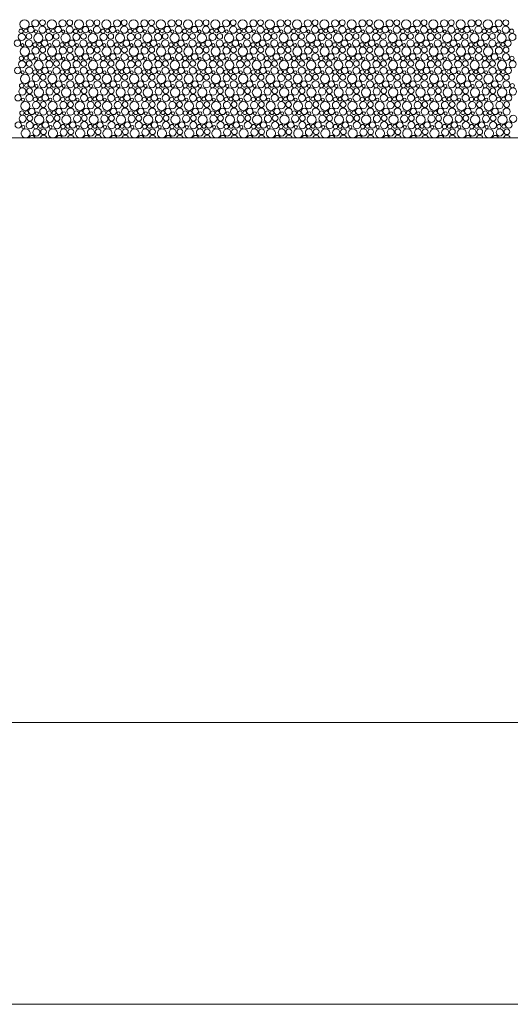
# Model space of a CAD drawing. Header units: millimetres. Extents: x 178516 to 426772, y -178579 to -115871.
# Tile 249 of 256: x 358633 to 361906, y -145708 to -139136. Entities that reach past the tile are written whole.
import ezdxf

# ---------------------------------------------------------------- set-up
doc = ezdxf.new("R2010")
doc.units = ezdxf.units.MM
doc.header["$MEASUREMENT"] = 0
doc.layers.get('0').update_dxf_attribs({"color": 252, "lineweight": 5})
for name, color, linetype, lineweight in [('Nowe_! Tabelka_Nr_pióra__19', 252, 'Continuous', 5), ('Nowe_810-G Ogólne_Nr_pióra__102', 252, 'Continuous', 5), ('Nowe_810-G Ogólne_Nr_pióra__24', 252, 'Continuous', 5), ('Nowe_820-G Rysunki Obrazki_Nr_pióra__7', 252, 'Continuous', 5)]:
    doc.layers.add(name, color=color, linetype=linetype, lineweight=lineweight)

# ---------------------------------------------------------------- blocks, each defined once
blk = doc.blocks.new('podkład 20251118')
at = {"layer": 'Nowe_! Tabelka_Nr_pióra__19', "color": 252, "linetype": 'Continuous', "lineweight": 5}
blk.add_line((339367.4, -145707.7), (381367.4, -145707.7), dxfattribs=at)
at = {"layer": 'Nowe_810-G Ogólne_Nr_pióra__102', "color": 252, "linetype": 'Continuous', "lineweight": 5}
for centre, radius in [((358665.3, -139166.7), 30.6), ((358707.8, -139202.2), 21.3), ((358737, -139160.5), 23.9), ((358784.6, -139203.3), 23.7), ((358785.1, -139156.1), 19.2), ((358847.1, -139166.7), 30.6), ((358889.7, -139202.2), 21.3), ((358918.9, -139160.5), 23.9), ((358966.4, -139203.3), 23.7), ((358966.9, -139156.1), 19.2), ((359029, -139166.7), 30.6), ((359071.5, -139202.2), 21.3), ((359100.8, -139160.5), 23.9), ((359148.3, -139203.3), 23.7), ((359148.8, -139156.1), 19.2), ((359210.8, -139166.7), 30.6), ((359253.4, -139202.2), 21.3), ((359282.6, -139160.5), 23.9), ((359330.1, -139203.3), 23.7), ((359330.6, -139156.1), 19.2), ((359392.7, -139166.7), 30.6), ((359435.2, -139202.2), 21.3), ((359464.5, -139160.5), 23.9), ((359512, -139203.3), 23.7), ((359512.5, -139156.1), 19.2), ((359574.5, -139166.7), 30.6), ((359617.1, -139202.2), 21.3), ((359646.3, -139160.5), 23.9), ((359693.8, -139203.3), 23.7), ((359694.3, -139156.1), 19.2), ((359756.4, -139166.7), 30.6), ((359798.9, -139202.2), 21.3), ((359828.2, -139160.5), 23.9), ((359875.7, -139203.3), 23.7), ((359876.2, -139156.1), 19.2), ((359938.2, -139166.7), 30.6), ((359980.8, -139202.2), 21.3), ((360010, -139160.5), 23.9), ((360057.5, -139203.3), 23.7), ((360058, -139156.1), 19.2), ((360120.1, -139166.7), 30.6), ((360162.6, -139202.2), 21.3), ((360191.9, -139160.5), 23.9), ((360239.4, -139203.3), 23.7), ((360239.9, -139156.1), 19.2), ((360302, -139166.7), 30.6), ((360344.5, -139202.2), 21.3), ((360373.7, -139160.5), 23.9), ((360421.2, -139203.3), 23.7), ((360421.8, -139156.1), 19.2), ((360483.8, -139166.7), 30.6), ((360526.4, -139202.2), 21.3), ((360555.6, -139160.5), 23.9), ((360603.1, -139203.3), 23.7), ((360603.6, -139156.1), 19.2), ((360665.7, -139166.7), 30.6), ((360708.2, -139202.2), 21.3), ((360737.4, -139160.5), 23.9), ((360784.9, -139203.3), 23.7), ((360785.5, -139156.1), 19.2), ((360847.5, -139166.7), 30.6), ((360890.1, -139202.2), 21.3), ((360919.3, -139160.5), 23.9), ((360966.8, -139203.3), 23.7), ((360967.3, -139156.1), 19.2), ((361029.4, -139166.7), 30.6), ((361071.9, -139202.2), 21.3), ((361101.1, -139160.5), 23.9), ((361148.7, -139203.3), 23.7), ((361149.2, -139156.1), 19.2), ((361211.2, -139166.7), 30.6), ((361253.8, -139202.2), 21.3), ((361283, -139160.5), 23.9), ((361330.5, -139203.3), 23.7), ((361331, -139156.1), 19.2), ((361393.1, -139166.7), 30.6), ((361435.6, -139202.2), 21.3), ((361464.9, -139160.5), 23.9), ((361512.4, -139203.3), 23.7), ((361512.9, -139156.1), 19.2), ((361574.9, -139166.7), 30.6), ((361617.5, -139202.2), 21.3), ((361646.7, -139160.5), 23.9), ((361694.2, -139203.3), 23.7), ((361694.7, -139156.1), 19.2), ((361756.8, -139166.7), 30.6), ((361799.3, -139202.2), 21.3), ((361828.6, -139160.5), 23.9), ((361876.1, -139203.3), 23.7), ((361876.6, -139156.1), 19.2), ((358647, -139251.5), 23.9), ((358642.2, -139212.8), 14.3), ((358674.1, -139211), 12.5), ((358695.1, -139247.1), 19.2), ((358757.1, -139257.7), 30.6), ((358741.5, -139214.9), 10.3), ((358828.9, -139251.5), 23.9), ((358824.1, -139212.8), 14.3), ((358856, -139211), 12.5), ((358876.9, -139247.1), 19.2), ((358939, -139257.7), 30.6), ((358923.4, -139214.9), 10.3), ((359010.8, -139251.5), 23.9), ((359005.9, -139212.8), 14.3), ((359037.8, -139211), 12.5), ((359058.8, -139247.1), 19.2), ((359120.8, -139257.7), 30.6), ((359105.2, -139214.9), 10.3), ((359192.6, -139251.5), 23.9), ((359187.8, -139212.8), 14.3), ((359219.7, -139211), 12.5), ((359240.6, -139247.1), 19.2), ((359302.7, -139257.7), 30.6), ((359287.1, -139214.9), 10.3), ((359374.5, -139251.5), 23.9), ((359369.6, -139212.8), 14.3), ((359401.5, -139211), 12.5), ((359422.5, -139247.1), 19.2), ((359484.5, -139257.7), 30.6), ((359468.9, -139214.9), 10.3), ((359556.3, -139251.5), 23.9), ((359551.5, -139212.8), 14.3), ((359583.4, -139211), 12.5), ((359604.3, -139247.1), 19.2), ((359666.4, -139257.7), 30.6), ((359650.8, -139214.9), 10.3), ((359738.2, -139251.5), 23.9), ((359733.3, -139212.8), 14.3), ((359765.3, -139211), 12.5), ((359786.2, -139247.1), 19.2), ((359848.2, -139257.7), 30.6), ((359832.6, -139214.9), 10.3), ((359920, -139251.5), 23.9), ((359915.2, -139212.8), 14.3), ((359947.1, -139211), 12.5), ((359968, -139247.1), 19.2), ((360030.1, -139257.7), 30.6), ((360014.5, -139214.9), 10.3), ((360101.9, -139251.5), 23.9), ((360097, -139212.8), 14.3), ((360129, -139211), 12.5), ((360149.9, -139247.1), 19.2), ((360212, -139257.7), 30.6), ((360196.3, -139214.9), 10.3), ((360283.7, -139251.5), 23.9), ((360278.9, -139212.8), 14.3), ((360310.8, -139211), 12.5), ((360331.8, -139247.1), 19.2), ((360393.8, -139257.7), 30.6), ((360378.2, -139214.9), 10.3), ((360465.6, -139251.5), 23.9), ((360460.8, -139212.8), 14.3), ((360492.7, -139211), 12.5), ((360513.6, -139247.1), 19.2), ((360575.7, -139257.7), 30.6), ((360560, -139214.9), 10.3), ((360647.4, -139251.5), 23.9), ((360642.6, -139212.8), 14.3), ((360674.5, -139211), 12.5), ((360695.5, -139247.1), 19.2), ((360757.5, -139257.7), 30.6), ((360741.9, -139214.9), 10.3), ((360829.3, -139251.5), 23.9), ((360824.5, -139212.8), 14.3), ((360856.4, -139211), 12.5), ((360877.3, -139247.1), 19.2), ((360939.4, -139257.7), 30.6), ((360923.8, -139214.9), 10.3), ((361011.1, -139251.5), 23.9), ((361006.3, -139212.8), 14.3), ((361038.2, -139211), 12.5), ((361059.2, -139247.1), 19.2), ((361121.2, -139257.7), 30.6), ((361105.6, -139214.9), 10.3), ((361193, -139251.5), 23.9), ((361188.2, -139212.8), 14.3), ((361220.1, -139211), 12.5), ((361241, -139247.1), 19.2), ((361303.1, -139257.7), 30.6), ((361287.5, -139214.9), 10.3), ((361374.9, -139251.5), 23.9), ((361370, -139212.8), 14.3), ((361401.9, -139211), 12.5), ((361422.9, -139247.1), 19.2), ((361484.9, -139257.7), 30.6), ((361469.3, -139214.9), 10.3), ((361556.7, -139251.5), 23.9), ((361551.9, -139212.8), 14.3), ((361583.8, -139211), 12.5), ((361604.7, -139247.1), 19.2), ((361666.8, -139257.7), 30.6), ((361651.2, -139214.9), 10.3), ((361738.6, -139251.5), 23.9), ((361733.7, -139212.8), 14.3), ((361765.6, -139211), 12.5), ((361786.6, -139247.1), 19.2), ((361848.6, -139257.7), 30.6), ((361833, -139214.9), 10.3), ((361920.4, -139251.5), 23.9), ((361915.6, -139212.8), 14.3), ((358617.8, -139293.2), 21.3), ((358651.5, -139305.9), 10.3), ((358694.6, -139294.3), 23.7), ((358734.1, -139303.8), 14.3), ((358766, -139302), 12.5), ((358799.7, -139293.2), 21.3), ((358833.4, -139305.9), 10.3), ((358876.4, -139294.3), 23.7), ((358915.9, -139303.8), 14.3), ((358947.8, -139302), 12.5), ((358981.5, -139293.2), 21.3), ((359015.2, -139305.9), 10.3), ((359058.3, -139294.3), 23.7), ((359097.8, -139303.8), 14.3), ((359129.7, -139302), 12.5), ((359163.4, -139293.2), 21.3), ((359197.1, -139305.9), 10.3), ((359240.1, -139294.3), 23.7), ((359279.6, -139303.8), 14.3), ((359311.5, -139302), 12.5), ((359345.2, -139293.2), 21.3), ((359378.9, -139305.9), 10.3), ((359422, -139294.3), 23.7), ((359461.5, -139303.8), 14.3), ((359493.4, -139302), 12.5), ((359527.1, -139293.2), 21.3), ((359560.8, -139305.9), 10.3), ((359603.8, -139294.3), 23.7), ((359643.3, -139303.8), 14.3), ((359675.3, -139302), 12.5), ((359708.9, -139293.2), 21.3), ((359742.6, -139305.9), 10.3), ((359785.7, -139294.3), 23.7), ((359825.2, -139303.8), 14.3), ((359857.1, -139302), 12.5), ((359890.8, -139293.2), 21.3), ((359924.5, -139305.9), 10.3), ((359967.5, -139294.3), 23.7), ((360007, -139303.8), 14.3), ((360039, -139302), 12.5), ((360072.6, -139293.2), 21.3), ((360106.3, -139305.9), 10.3), ((360149.4, -139294.3), 23.7), ((360188.9, -139303.8), 14.3), ((360220.8, -139302), 12.5), ((360254.5, -139293.2), 21.3), ((360288.2, -139305.9), 10.3), ((360331.2, -139294.3), 23.7), ((360370.8, -139303.8), 14.3), ((360402.7, -139302), 12.5), ((360436.4, -139293.2), 21.3), ((360470, -139305.9), 10.3), ((360513.1, -139294.3), 23.7), ((360552.6, -139303.8), 14.3), ((360584.5, -139302), 12.5), ((360618.2, -139293.2), 21.3), ((360651.9, -139305.9), 10.3), ((360694.9, -139294.3), 23.7), ((360734.5, -139303.8), 14.3), ((360766.4, -139302), 12.5), ((360800.1, -139293.2), 21.3), ((360833.8, -139305.9), 10.3), ((360876.8, -139294.3), 23.7), ((360916.3, -139303.8), 14.3), ((360948.2, -139302), 12.5), ((360981.9, -139293.2), 21.3), ((361015.6, -139305.9), 10.3), ((361058.7, -139294.3), 23.7), ((361098.2, -139303.8), 14.3), ((361130.1, -139302), 12.5), ((361163.8, -139293.2), 21.3), ((361197.5, -139305.9), 10.3), ((361240.5, -139294.3), 23.7), ((361280, -139303.8), 14.3), ((361311.9, -139302), 12.5), ((361345.6, -139293.2), 21.3), ((361379.3, -139305.9), 10.3), ((361422.4, -139294.3), 23.7), ((361461.9, -139303.8), 14.3), ((361493.8, -139302), 12.5), ((361527.5, -139293.2), 21.3), ((361561.2, -139305.9), 10.3), ((361604.2, -139294.3), 23.7), ((361643.7, -139303.8), 14.3), ((361675.6, -139302), 12.5), ((361709.3, -139293.2), 21.3), ((361743, -139305.9), 10.3), ((361786.1, -139294.3), 23.7), ((361825.6, -139303.8), 14.3), ((361857.5, -139302), 12.5), ((361891.2, -139293.2), 21.3), ((358644.1, -139394.8), 14.3), ((358667.1, -139348.7), 30.6), ((358676, -139393), 12.5), ((358709.7, -139384.2), 21.3), ((358738.9, -139342.5), 23.9), ((358786.4, -139385.2), 23.7), ((358786.9, -139338.1), 19.2), ((358825.9, -139394.8), 14.3), ((358849, -139348.7), 30.6), ((358857.8, -139393), 12.5), ((358891.5, -139384.2), 21.3), ((358920.8, -139342.5), 23.9), ((358968.3, -139385.2), 23.7), ((358968.8, -139338.1), 19.2), ((359007.8, -139394.8), 14.3), ((359030.8, -139348.7), 30.6), ((359039.7, -139393), 12.5), ((359073.4, -139384.2), 21.3), ((359102.6, -139342.5), 23.9), ((359150.1, -139385.2), 23.7), ((359150.6, -139338.1), 19.2), ((359189.6, -139394.8), 14.3), ((359212.7, -139348.7), 30.6), ((359221.5, -139393), 12.5), ((359255.2, -139384.2), 21.3), ((359284.5, -139342.5), 23.9), ((359332, -139385.2), 23.7), ((359332.5, -139338.1), 19.2), ((359371.5, -139394.8), 14.3), ((359394.5, -139348.7), 30.6), ((359403.4, -139393), 12.5), ((359437.1, -139384.2), 21.3), ((359466.3, -139342.5), 23.9), ((359513.8, -139385.2), 23.7), ((359514.3, -139338.1), 19.2), ((359553.3, -139394.8), 14.3), ((359576.4, -139348.7), 30.6), ((359585.3, -139393), 12.5), ((359618.9, -139384.2), 21.3), ((359648.2, -139342.5), 23.9), ((359695.7, -139385.2), 23.7), ((359696.2, -139338.1), 19.2), ((359735.2, -139394.8), 14.3), ((359758.2, -139348.7), 30.6), ((359767.1, -139393), 12.5), ((359800.8, -139384.2), 21.3), ((359830, -139342.5), 23.9), ((359877.5, -139385.2), 23.7), ((359878, -139338.1), 19.2), ((359917, -139394.8), 14.3), ((359940.1, -139348.7), 30.6), ((359949, -139393), 12.5), ((359982.6, -139384.2), 21.3), ((360011.9, -139342.5), 23.9), ((360059.4, -139385.2), 23.7), ((360059.9, -139338.1), 19.2), ((360098.9, -139394.8), 14.3), ((360122, -139348.7), 30.6), ((360130.8, -139393), 12.5), ((360164.5, -139384.2), 21.3), ((360193.7, -139342.5), 23.9), ((360241.2, -139385.2), 23.7), ((360241.8, -139338.1), 19.2), ((360280.8, -139394.8), 14.3), ((360303.8, -139348.7), 30.6), ((360312.7, -139393), 12.5), ((360346.4, -139384.2), 21.3), ((360375.6, -139342.5), 23.9), ((360423.1, -139385.2), 23.7), ((360423.6, -139338.1), 19.2), ((360462.6, -139394.8), 14.3), ((360485.7, -139348.7), 30.6), ((360494.5, -139393), 12.5), ((360528.2, -139384.2), 21.3), ((360557.4, -139342.5), 23.9), ((360604.9, -139385.2), 23.7), ((360605.5, -139338.1), 19.2), ((360644.5, -139394.8), 14.3), ((360667.5, -139348.7), 30.6), ((360676.4, -139393), 12.5), ((360710.1, -139384.2), 21.3), ((360739.3, -139342.5), 23.9), ((360786.8, -139385.2), 23.7), ((360787.3, -139338.1), 19.2), ((360826.3, -139394.8), 14.3), ((360849.4, -139348.7), 30.6), ((360858.2, -139393), 12.5), ((360891.9, -139384.2), 21.3), ((360921.1, -139342.5), 23.9), ((360968.7, -139385.2), 23.7), ((360969.2, -139338.1), 19.2), ((361008.2, -139394.8), 14.3), ((361031.2, -139348.7), 30.6), ((361040.1, -139393), 12.5), ((361073.8, -139384.2), 21.3), ((361103, -139342.5), 23.9), ((361150.5, -139385.2), 23.7), ((361151, -139338.1), 19.2), ((361190, -139394.8), 14.3), ((361213.1, -139348.7), 30.6), ((361221.9, -139393), 12.5), ((361255.6, -139384.2), 21.3), ((361284.9, -139342.5), 23.9), ((361332.4, -139385.2), 23.7), ((361332.9, -139338.1), 19.2), ((361371.9, -139394.8), 14.3), ((361394.9, -139348.7), 30.6), ((361403.8, -139393), 12.5), ((361437.5, -139384.2), 21.3), ((361466.7, -139342.5), 23.9), ((361514.2, -139385.2), 23.7), ((361514.7, -139338.1), 19.2), ((361553.7, -139394.8), 14.3), ((361576.8, -139348.7), 30.6), ((361585.6, -139393), 12.5), ((361619.3, -139384.2), 21.3), ((361648.6, -139342.5), 23.9), ((361696.1, -139385.2), 23.7), ((361696.6, -139338.1), 19.2), ((361735.6, -139394.8), 14.3), ((361758.6, -139348.7), 30.6), ((361767.5, -139393), 12.5), ((361801.2, -139384.2), 21.3), ((361830.4, -139342.5), 23.9), ((361877.9, -139385.2), 23.7), ((361878.4, -139338.1), 19.2), ((361917.4, -139394.8), 14.3), ((358648.9, -139433.5), 23.9), ((358696.9, -139429.1), 19.2), ((358759, -139439.7), 30.6), ((358743.4, -139396.9), 10.3), ((358830.8, -139433.5), 23.9), ((358878.8, -139429.1), 19.2), ((358940.8, -139439.7), 30.6), ((358925.2, -139396.9), 10.3), ((359012.6, -139433.5), 23.9), ((359060.6, -139429.1), 19.2), ((359122.7, -139439.7), 30.6), ((359107.1, -139396.9), 10.3), ((359194.5, -139433.5), 23.9), ((359242.5, -139429.1), 19.2), ((359304.5, -139439.7), 30.6), ((359288.9, -139396.9), 10.3), ((359376.3, -139433.5), 23.9), ((359424.3, -139429.1), 19.2), ((359486.4, -139439.7), 30.6), ((359470.8, -139396.9), 10.3), ((359558.2, -139433.5), 23.9), ((359606.2, -139429.1), 19.2), ((359668.2, -139439.7), 30.6), ((359652.6, -139396.9), 10.3), ((359740, -139433.5), 23.9), ((359788, -139429.1), 19.2), ((359850.1, -139439.7), 30.6), ((359834.5, -139396.9), 10.3), ((359921.9, -139433.5), 23.9), ((359969.9, -139429.1), 19.2), ((360032, -139439.7), 30.6), ((360016.3, -139396.9), 10.3), ((360103.7, -139433.5), 23.9), ((360151.8, -139429.1), 19.2), ((360213.8, -139439.7), 30.6), ((360198.2, -139396.9), 10.3), ((360285.6, -139433.5), 23.9), ((360333.6, -139429.1), 19.2), ((360395.7, -139439.7), 30.6), ((360380, -139396.9), 10.3), ((360467.4, -139433.5), 23.9), ((360515.5, -139429.1), 19.2), ((360577.5, -139439.7), 30.6), ((360561.9, -139396.9), 10.3), ((360649.3, -139433.5), 23.9), ((360697.3, -139429.1), 19.2), ((360759.4, -139439.7), 30.6), ((360743.8, -139396.9), 10.3), ((360831.1, -139433.5), 23.9), ((360879.2, -139429.1), 19.2), ((360941.2, -139439.7), 30.6), ((360925.6, -139396.9), 10.3), ((361013, -139433.5), 23.9), ((361061, -139429.1), 19.2), ((361123.1, -139439.7), 30.6), ((361107.5, -139396.9), 10.3), ((361194.9, -139433.5), 23.9), ((361242.9, -139429.1), 19.2), ((361304.9, -139439.7), 30.6), ((361289.3, -139396.9), 10.3), ((361376.7, -139433.5), 23.9), ((361424.7, -139429.1), 19.2), ((361486.8, -139439.7), 30.6), ((361471.2, -139396.9), 10.3), ((361558.6, -139433.5), 23.9), ((361606.6, -139429.1), 19.2), ((361668.6, -139439.7), 30.6), ((361653, -139396.9), 10.3), ((361740.4, -139433.5), 23.9), ((361788.4, -139429.1), 19.2), ((361850.5, -139439.7), 30.6), ((361834.9, -139396.9), 10.3), ((361922.3, -139433.5), 23.9), ((358619.7, -139475.2), 21.3), ((358669, -139530.7), 30.6), ((358653.4, -139487.9), 10.3), ((358696.4, -139476.2), 23.7), ((358740.8, -139524.5), 23.9), ((358735.9, -139485.8), 14.3), ((358767.8, -139484), 12.5), ((358788.8, -139520.1), 19.2), ((358801.5, -139475.2), 21.3), ((358850.8, -139530.7), 30.6), ((358835.2, -139487.9), 10.3), ((358878.3, -139476.2), 23.7), ((358922.6, -139524.5), 23.9), ((358917.8, -139485.8), 14.3), ((358949.7, -139484), 12.5), ((358970.6, -139520.1), 19.2), ((358983.4, -139475.2), 21.3), ((359032.7, -139530.7), 30.6), ((359017.1, -139487.9), 10.3), ((359060.1, -139476.2), 23.7), ((359104.5, -139524.5), 23.9), ((359099.6, -139485.8), 14.3), ((359131.5, -139484), 12.5), ((359152.5, -139520.1), 19.2), ((359165.2, -139475.2), 21.3), ((359214.5, -139530.7), 30.6), ((359198.9, -139487.9), 10.3), ((359242, -139476.2), 23.7), ((359286.3, -139524.5), 23.9), ((359281.5, -139485.8), 14.3), ((359313.4, -139484), 12.5), ((359334.3, -139520.1), 19.2), ((359347.1, -139475.2), 21.3), ((359396.4, -139530.7), 30.6), ((359380.8, -139487.9), 10.3), ((359423.8, -139476.2), 23.7), ((359468.2, -139524.5), 23.9), ((359463.3, -139485.8), 14.3), ((359495.3, -139484), 12.5), ((359516.2, -139520.1), 19.2), ((359528.9, -139475.2), 21.3), ((359578.2, -139530.7), 30.6), ((359562.6, -139487.9), 10.3), ((359605.7, -139476.2), 23.7), ((359650, -139524.5), 23.9), ((359645.2, -139485.8), 14.3), ((359677.1, -139484), 12.5), ((359698, -139520.1), 19.2), ((359710.8, -139475.2), 21.3), ((359760.1, -139530.7), 30.6), ((359744.5, -139487.9), 10.3), ((359787.5, -139476.2), 23.7), ((359831.9, -139524.5), 23.9), ((359827, -139485.8), 14.3), ((359859, -139484), 12.5), ((359879.9, -139520.1), 19.2), ((359892.6, -139475.2), 21.3), ((359942, -139530.7), 30.6), ((359926.3, -139487.9), 10.3), ((359969.4, -139476.2), 23.7), ((360013.7, -139524.5), 23.9), ((360008.9, -139485.8), 14.3), ((360040.8, -139484), 12.5), ((360061.8, -139520.1), 19.2), ((360074.5, -139475.2), 21.3), ((360123.8, -139530.7), 30.6), ((360108.2, -139487.9), 10.3), ((360151.2, -139476.2), 23.7), ((360195.6, -139524.5), 23.9), ((360190.8, -139485.8), 14.3), ((360222.7, -139484), 12.5), ((360243.6, -139520.1), 19.2), ((360256.4, -139475.2), 21.3), ((360305.7, -139530.7), 30.6), ((360290, -139487.9), 10.3), ((360333.1, -139476.2), 23.7), ((360377.4, -139524.5), 23.9), ((360372.6, -139485.8), 14.3), ((360404.5, -139484), 12.5), ((360425.5, -139520.1), 19.2), ((360438.2, -139475.2), 21.3), ((360487.5, -139530.7), 30.6), ((360471.9, -139487.9), 10.3), ((360514.9, -139476.2), 23.7), ((360559.3, -139524.5), 23.9), ((360554.5, -139485.8), 14.3), ((360586.4, -139484), 12.5), ((360607.3, -139520.1), 19.2), ((360620.1, -139475.2), 21.3), ((360669.4, -139530.7), 30.6), ((360653.8, -139487.9), 10.3), ((360696.8, -139476.2), 23.7), ((360741.1, -139524.5), 23.9), ((360736.3, -139485.8), 14.3), ((360768.2, -139484), 12.5), ((360789.2, -139520.1), 19.2), ((360801.9, -139475.2), 21.3), ((360851.2, -139530.7), 30.6), ((360835.6, -139487.9), 10.3), ((360878.7, -139476.2), 23.7), ((360923, -139524.5), 23.9), ((360918.2, -139485.8), 14.3), ((360950.1, -139484), 12.5), ((360971, -139520.1), 19.2), ((360983.8, -139475.2), 21.3), ((361033.1, -139530.7), 30.6), ((361017.5, -139487.9), 10.3), ((361060.5, -139476.2), 23.7), ((361104.9, -139524.5), 23.9), ((361100, -139485.8), 14.3), ((361131.9, -139484), 12.5), ((361152.9, -139520.1), 19.2), ((361165.6, -139475.2), 21.3), ((361214.9, -139530.7), 30.6), ((361199.3, -139487.9), 10.3), ((361242.4, -139476.2), 23.7), ((361286.7, -139524.5), 23.9), ((361281.9, -139485.8), 14.3), ((361313.8, -139484), 12.5), ((361334.7, -139520.1), 19.2), ((361347.5, -139475.2), 21.3), ((361396.8, -139530.7), 30.6), ((361381.2, -139487.9), 10.3), ((361424.2, -139476.2), 23.7), ((361468.6, -139524.5), 23.9), ((361463.7, -139485.8), 14.3), ((361495.6, -139484), 12.5), ((361516.6, -139520.1), 19.2), ((361529.3, -139475.2), 21.3), ((361578.6, -139530.7), 30.6), ((361563, -139487.9), 10.3), ((361606.1, -139476.2), 23.7), ((361650.4, -139524.5), 23.9), ((361645.6, -139485.8), 14.3), ((361677.5, -139484), 12.5), ((361698.4, -139520.1), 19.2), ((361711.2, -139475.2), 21.3), ((361760.5, -139530.7), 30.6), ((361744.9, -139487.9), 10.3), ((361787.9, -139476.2), 23.7), ((361832.3, -139524.5), 23.9), ((361827.4, -139485.8), 14.3), ((361859.4, -139484), 12.5), ((361880.3, -139520.1), 19.2), ((361893, -139475.2), 21.3), ((358645.9, -139576.8), 14.3), ((358677.8, -139575), 12.5), ((358711.5, -139566.2), 21.3), ((358745.2, -139578.9), 10.3), ((358788.3, -139567.2), 23.7), ((358827.8, -139576.8), 14.3), ((358859.7, -139575), 12.5), ((358893.4, -139566.2), 21.3), ((358927.1, -139578.9), 10.3), ((358970.1, -139567.2), 23.7), ((359009.6, -139576.8), 14.3), ((359041.5, -139575), 12.5), ((359075.2, -139566.2), 21.3), ((359108.9, -139578.9), 10.3), ((359152, -139567.2), 23.7), ((359191.5, -139576.8), 14.3), ((359223.4, -139575), 12.5), ((359257.1, -139566.2), 21.3), ((359290.8, -139578.9), 10.3), ((359333.8, -139567.2), 23.7), ((359373.3, -139576.8), 14.3), ((359405.3, -139575), 12.5), ((359438.9, -139566.2), 21.3), ((359472.6, -139578.9), 10.3), ((359515.7, -139567.2), 23.7), ((359555.2, -139576.8), 14.3), ((359587.1, -139575), 12.5), ((359620.8, -139566.2), 21.3), ((359654.5, -139578.9), 10.3), ((359697.5, -139567.2), 23.7), ((359737, -139576.8), 14.3), ((359769, -139575), 12.5), ((359802.6, -139566.2), 21.3), ((359836.3, -139578.9), 10.3), ((359879.4, -139567.2), 23.7), ((359918.9, -139576.8), 14.3), ((359950.8, -139575), 12.5), ((359984.5, -139566.2), 21.3), ((360018.2, -139578.9), 10.3), ((360061.2, -139567.2), 23.7), ((360100.8, -139576.8), 14.3), ((360132.7, -139575), 12.5), ((360166.4, -139566.2), 21.3), ((360200, -139578.9), 10.3), ((360243.1, -139567.2), 23.7), ((360282.6, -139576.8), 14.3), ((360314.5, -139575), 12.5), ((360348.2, -139566.2), 21.3), ((360381.9, -139578.9), 10.3), ((360424.9, -139567.2), 23.7), ((360464.5, -139576.8), 14.3), ((360496.4, -139575), 12.5), ((360530.1, -139566.2), 21.3), ((360563.8, -139578.9), 10.3), ((360606.8, -139567.2), 23.7), ((360646.3, -139576.8), 14.3), ((360678.2, -139575), 12.5), ((360711.9, -139566.2), 21.3), ((360745.6, -139578.9), 10.3), ((360788.7, -139567.2), 23.7), ((360828.2, -139576.8), 14.3), ((360860.1, -139575), 12.5), ((360893.8, -139566.2), 21.3), ((360927.5, -139578.9), 10.3), ((360970.5, -139567.2), 23.7), ((361010, -139576.8), 14.3), ((361041.9, -139575), 12.5), ((361075.6, -139566.2), 21.3), ((361109.3, -139578.9), 10.3), ((361152.4, -139567.2), 23.7), ((361191.9, -139576.8), 14.3), ((361223.8, -139575), 12.5), ((361257.5, -139566.2), 21.3), ((361291.2, -139578.9), 10.3), ((361334.2, -139567.2), 23.7), ((361373.7, -139576.8), 14.3), ((361405.6, -139575), 12.5), ((361439.3, -139566.2), 21.3), ((361473, -139578.9), 10.3), ((361516.1, -139567.2), 23.7), ((361555.6, -139576.8), 14.3), ((361587.5, -139575), 12.5), ((361621.2, -139566.2), 21.3), ((361654.9, -139578.9), 10.3), ((361697.9, -139567.2), 23.7), ((361737.4, -139576.8), 14.3), ((361769.4, -139575), 12.5), ((361803, -139566.2), 21.3), ((361836.7, -139578.9), 10.3), ((361879.8, -139567.2), 23.7), ((361919.3, -139576.8), 14.3), ((358621.5, -139657.2), 21.3), ((358650.8, -139615.5), 23.9), ((358698.3, -139658.2), 23.7), ((358698.8, -139611.1), 19.2), ((358760.8, -139621.7), 30.6), ((358803.4, -139657.2), 21.3), ((358832.6, -139615.5), 23.9), ((358880.1, -139658.2), 23.7), ((358880.6, -139611.1), 19.2), ((358942.7, -139621.7), 30.6), ((358985.2, -139657.2), 21.3), ((359014.5, -139615.5), 23.9), ((359062, -139658.2), 23.7), ((359062.5, -139611.1), 19.2), ((359124.5, -139621.7), 30.6), ((359167.1, -139657.2), 21.3), ((359196.3, -139615.5), 23.9), ((359243.8, -139658.2), 23.7), ((359244.3, -139611.1), 19.2), ((359306.4, -139621.7), 30.6), ((359348.9, -139657.2), 21.3), ((359378.2, -139615.5), 23.9), ((359425.7, -139658.2), 23.7), ((359426.2, -139611.1), 19.2), ((359488.2, -139621.7), 30.6), ((359530.8, -139657.2), 21.3), ((359560, -139615.5), 23.9), ((359607.5, -139658.2), 23.7), ((359608, -139611.1), 19.2), ((359670.1, -139621.7), 30.6), ((359712.6, -139657.2), 21.3), ((359741.9, -139615.5), 23.9), ((359789.4, -139658.2), 23.7), ((359789.9, -139611.1), 19.2), ((359852, -139621.7), 30.6), ((359894.5, -139657.2), 21.3), ((359923.7, -139615.5), 23.9), ((359971.2, -139658.2), 23.7), ((359971.8, -139611.1), 19.2), ((360033.8, -139621.7), 30.6), ((360076.4, -139657.2), 21.3), ((360105.6, -139615.5), 23.9), ((360153.1, -139658.2), 23.7), ((360153.6, -139611.1), 19.2), ((360215.7, -139621.7), 30.6), ((360258.2, -139657.2), 21.3), ((360287.4, -139615.5), 23.9), ((360334.9, -139658.2), 23.7), ((360335.5, -139611.1), 19.2), ((360397.5, -139621.7), 30.6), ((360440.1, -139657.2), 21.3), ((360469.3, -139615.5), 23.9), ((360516.8, -139658.2), 23.7), ((360517.3, -139611.1), 19.2), ((360579.4, -139621.7), 30.6), ((360621.9, -139657.2), 21.3), ((360651.1, -139615.5), 23.9), ((360698.7, -139658.2), 23.7), ((360699.2, -139611.1), 19.2), ((360761.2, -139621.7), 30.6), ((360803.8, -139657.2), 21.3), ((360833, -139615.5), 23.9), ((360880.5, -139658.2), 23.7), ((360881, -139611.1), 19.2), ((360943.1, -139621.7), 30.6), ((360985.6, -139657.2), 21.3), ((361014.9, -139615.5), 23.9), ((361062.4, -139658.2), 23.7), ((361062.9, -139611.1), 19.2), ((361124.9, -139621.7), 30.6), ((361167.5, -139657.2), 21.3), ((361196.7, -139615.5), 23.9), ((361244.2, -139658.2), 23.7), ((361244.7, -139611.1), 19.2), ((361306.8, -139621.7), 30.6), ((361349.3, -139657.2), 21.3), ((361378.6, -139615.5), 23.9), ((361426.1, -139658.2), 23.7), ((361426.6, -139611.1), 19.2), ((361488.6, -139621.7), 30.6), ((361531.2, -139657.2), 21.3), ((361560.4, -139615.5), 23.9), ((361607.9, -139658.2), 23.7), ((361608.4, -139611.1), 19.2), ((361670.5, -139621.7), 30.6), ((361713, -139657.2), 21.3), ((361742.3, -139615.5), 23.9), ((361789.8, -139658.2), 23.7), ((361790.3, -139611.1), 19.2), ((361852.3, -139621.7), 30.6), ((361894.9, -139657.2), 21.3), ((361924.1, -139615.5), 23.9), ((358670.8, -139712.7), 30.6), ((358655.2, -139669.9), 10.3), ((358742.6, -139706.5), 23.9), ((358737.8, -139667.8), 14.3), ((358769.7, -139666), 12.5), ((358790.6, -139702.1), 19.2), ((358852.7, -139712.7), 30.6), ((358837.1, -139669.9), 10.3), ((358924.5, -139706.5), 23.9), ((358919.6, -139667.8), 14.3), ((358951.5, -139666), 12.5), ((358972.5, -139702.1), 19.2), ((359034.5, -139712.7), 30.6), ((359018.9, -139669.9), 10.3), ((359106.3, -139706.5), 23.9), ((359101.5, -139667.8), 14.3), ((359133.4, -139666), 12.5), ((359154.3, -139702.1), 19.2), ((359216.4, -139712.7), 30.6), ((359200.8, -139669.9), 10.3), ((359288.2, -139706.5), 23.9), ((359283.3, -139667.8), 14.3), ((359315.3, -139666), 12.5), ((359336.2, -139702.1), 19.2), ((359398.2, -139712.7), 30.6), ((359382.6, -139669.9), 10.3), ((359470, -139706.5), 23.9), ((359465.2, -139667.8), 14.3), ((359497.1, -139666), 12.5), ((359518, -139702.1), 19.2), ((359580.1, -139712.7), 30.6), ((359564.5, -139669.9), 10.3), ((359651.9, -139706.5), 23.9), ((359647, -139667.8), 14.3), ((359679, -139666), 12.5), ((359699.9, -139702.1), 19.2), ((359762, -139712.7), 30.6), ((359746.3, -139669.9), 10.3), ((359833.7, -139706.5), 23.9), ((359828.9, -139667.8), 14.3), ((359860.8, -139666), 12.5), ((359881.8, -139702.1), 19.2), ((359943.8, -139712.7), 30.6), ((359928.2, -139669.9), 10.3), ((360015.6, -139706.5), 23.9), ((360010.8, -139667.8), 14.3), ((360042.7, -139666), 12.5), ((360063.6, -139702.1), 19.2), ((360125.7, -139712.7), 30.6), ((360110, -139669.9), 10.3), ((360197.4, -139706.5), 23.9), ((360192.6, -139667.8), 14.3), ((360224.5, -139666), 12.5), ((360245.5, -139702.1), 19.2), ((360307.5, -139712.7), 30.6), ((360291.9, -139669.9), 10.3), ((360379.3, -139706.5), 23.9), ((360374.5, -139667.8), 14.3), ((360406.4, -139666), 12.5), ((360427.3, -139702.1), 19.2), ((360489.4, -139712.7), 30.6), ((360473.8, -139669.9), 10.3), ((360561.1, -139706.5), 23.9), ((360556.3, -139667.8), 14.3), ((360588.2, -139666), 12.5), ((360609.2, -139702.1), 19.2), ((360671.2, -139712.7), 30.6), ((360655.6, -139669.9), 10.3), ((360743, -139706.5), 23.9), ((360738.2, -139667.8), 14.3), ((360770.1, -139666), 12.5), ((360791, -139702.1), 19.2), ((360853.1, -139712.7), 30.6), ((360837.5, -139669.9), 10.3), ((360924.9, -139706.5), 23.9), ((360920, -139667.8), 14.3), ((360951.9, -139666), 12.5), ((360972.9, -139702.1), 19.2), ((361034.9, -139712.7), 30.6), ((361019.3, -139669.9), 10.3), ((361106.7, -139706.5), 23.9), ((361101.9, -139667.8), 14.3), ((361133.8, -139666), 12.5), ((361154.7, -139702.1), 19.2), ((361216.8, -139712.7), 30.6), ((361201.2, -139669.9), 10.3), ((361288.6, -139706.5), 23.9), ((361283.7, -139667.8), 14.3), ((361315.6, -139666), 12.5), ((361336.6, -139702.1), 19.2), ((361398.6, -139712.7), 30.6), ((361383, -139669.9), 10.3), ((361470.4, -139706.5), 23.9), ((361465.6, -139667.8), 14.3), ((361497.5, -139666), 12.5), ((361518.4, -139702.1), 19.2), ((361580.5, -139712.7), 30.6), ((361564.9, -139669.9), 10.3), ((361652.3, -139706.5), 23.9), ((361647.4, -139667.8), 14.3), ((361679.4, -139666), 12.5), ((361700.3, -139702.1), 19.2), ((361762.3, -139712.7), 30.6), ((361746.7, -139669.9), 10.3), ((361834.1, -139706.5), 23.9), ((361829.3, -139667.8), 14.3), ((361861.2, -139666), 12.5), ((361882.1, -139702.1), 19.2), ((358652.6, -139797.5), 23.9), ((358647.8, -139758.8), 14.3), ((358679.7, -139757), 12.5), ((358700.6, -139793.1), 19.2), ((358713.4, -139748.2), 21.3), ((358762.7, -139803.7), 30.6), ((358747.1, -139760.9), 10.3), ((358790.1, -139749.2), 23.7), ((358834.5, -139797.5), 23.9), ((358829.6, -139758.8), 14.3), ((358861.5, -139757), 12.5), ((358882.5, -139793.1), 19.2), ((358895.2, -139748.2), 21.3), ((358944.5, -139803.7), 30.6), ((358928.9, -139760.9), 10.3), ((358972, -139749.2), 23.7), ((359016.3, -139797.5), 23.9), ((359011.5, -139758.8), 14.3), ((359043.4, -139757), 12.5), ((359064.3, -139793.1), 19.2), ((359077.1, -139748.2), 21.3), ((359126.4, -139803.7), 30.6), ((359110.8, -139760.9), 10.3), ((359153.8, -139749.2), 23.7), ((359198.2, -139797.5), 23.9), ((359193.3, -139758.8), 14.3), ((359225.3, -139757), 12.5), ((359246.2, -139793.1), 19.2), ((359258.9, -139748.2), 21.3), ((359308.2, -139803.7), 30.6), ((359292.6, -139760.9), 10.3), ((359335.7, -139749.2), 23.7), ((359380, -139797.5), 23.9), ((359375.2, -139758.8), 14.3), ((359407.1, -139757), 12.5), ((359428, -139793.1), 19.2), ((359440.8, -139748.2), 21.3), ((359490.1, -139803.7), 30.6), ((359474.5, -139760.9), 10.3), ((359517.5, -139749.2), 23.7), ((359561.9, -139797.5), 23.9), ((359557, -139758.8), 14.3), ((359589, -139757), 12.5), ((359609.9, -139793.1), 19.2), ((359622.6, -139748.2), 21.3), ((359672, -139803.7), 30.6), ((359656.3, -139760.9), 10.3), ((359699.4, -139749.2), 23.7), ((359743.7, -139797.5), 23.9), ((359738.9, -139758.8), 14.3), ((359770.8, -139757), 12.5), ((359791.8, -139793.1), 19.2), ((359804.5, -139748.2), 21.3), ((359853.8, -139803.7), 30.6), ((359838.2, -139760.9), 10.3), ((359881.2, -139749.2), 23.7), ((359925.6, -139797.5), 23.9), ((359920.8, -139758.8), 14.3), ((359952.7, -139757), 12.5), ((359973.6, -139793.1), 19.2), ((359986.4, -139748.2), 21.3), ((360035.7, -139803.7), 30.6), ((360020, -139760.9), 10.3), ((360063.1, -139749.2), 23.7), ((360107.4, -139797.5), 23.9), ((360102.6, -139758.8), 14.3), ((360134.5, -139757), 12.5), ((360155.5, -139793.1), 19.2), ((360168.2, -139748.2), 21.3), ((360217.5, -139803.7), 30.6), ((360201.9, -139760.9), 10.3), ((360244.9, -139749.2), 23.7), ((360289.3, -139797.5), 23.9), ((360284.5, -139758.8), 14.3), ((360316.4, -139757), 12.5), ((360337.3, -139793.1), 19.2), ((360350.1, -139748.2), 21.3), ((360399.4, -139803.7), 30.6), ((360383.8, -139760.9), 10.3), ((360426.8, -139749.2), 23.7), ((360471.1, -139797.5), 23.9), ((360466.3, -139758.8), 14.3), ((360498.2, -139757), 12.5), ((360519.2, -139793.1), 19.2), ((360531.9, -139748.2), 21.3), ((360581.2, -139803.7), 30.6), ((360565.6, -139760.9), 10.3), ((360608.7, -139749.2), 23.7), ((360653, -139797.5), 23.9), ((360648.2, -139758.8), 14.3), ((360680.1, -139757), 12.5), ((360701, -139793.1), 19.2), ((360713.8, -139748.2), 21.3), ((360763.1, -139803.7), 30.6), ((360747.5, -139760.9), 10.3), ((360790.5, -139749.2), 23.7), ((360834.9, -139797.5), 23.9), ((360830, -139758.8), 14.3), ((360861.9, -139757), 12.5), ((360882.9, -139793.1), 19.2), ((360895.6, -139748.2), 21.3), ((360944.9, -139803.7), 30.6), ((360929.3, -139760.9), 10.3), ((360972.4, -139749.2), 23.7), ((361016.7, -139797.5), 23.9), ((361011.9, -139758.8), 14.3), ((361043.8, -139757), 12.5), ((361064.7, -139793.1), 19.2), ((361077.5, -139748.2), 21.3), ((361126.8, -139803.7), 30.6), ((361111.2, -139760.9), 10.3), ((361154.2, -139749.2), 23.7), ((361198.6, -139797.5), 23.9), ((361193.7, -139758.8), 14.3), ((361225.6, -139757), 12.5), ((361246.6, -139793.1), 19.2), ((361259.3, -139748.2), 21.3), ((361308.6, -139803.7), 30.6), ((361293, -139760.9), 10.3), ((361336.1, -139749.2), 23.7), ((361380.4, -139797.5), 23.9), ((361375.6, -139758.8), 14.3), ((361407.5, -139757), 12.5), ((361428.4, -139793.1), 19.2), ((361441.2, -139748.2), 21.3), ((361490.5, -139803.7), 30.6), ((361474.9, -139760.9), 10.3), ((361517.9, -139749.2), 23.7), ((361562.3, -139797.5), 23.9), ((361557.4, -139758.8), 14.3), ((361589.4, -139757), 12.5), ((361610.3, -139793.1), 19.2), ((361623, -139748.2), 21.3), ((361672.3, -139803.7), 30.6), ((361656.7, -139760.9), 10.3), ((361699.8, -139749.2), 23.7), ((361744.1, -139797.5), 23.9), ((361739.3, -139758.8), 14.3), ((361771.2, -139757), 12.5), ((361792.1, -139793.1), 19.2), ((361804.9, -139748.2), 21.3), ((361854.2, -139803.7), 30.6), ((361838.6, -139760.9), 10.3), ((361881.6, -139749.2), 23.7), ((361926, -139797.5), 23.9), ((358623.4, -139839.2), 21.3), ((358657.1, -139851.9), 10.3), ((358700.1, -139840.2), 23.7), ((358739.6, -139849.8), 14.3), ((358771.5, -139848), 12.5), ((358805.2, -139839.2), 21.3), ((358838.9, -139851.9), 10.3), ((358882, -139840.2), 23.7), ((358921.5, -139849.8), 14.3), ((358953.4, -139848), 12.5), ((358987.1, -139839.2), 21.3), ((359020.8, -139851.9), 10.3), ((359063.8, -139840.2), 23.7), ((359103.3, -139849.8), 14.3), ((359135.3, -139848), 12.5), ((359168.9, -139839.2), 21.3), ((359202.6, -139851.9), 10.3), ((359245.7, -139840.2), 23.7), ((359285.2, -139849.8), 14.3), ((359317.1, -139848), 12.5), ((359350.8, -139839.2), 21.3), ((359384.5, -139851.9), 10.3), ((359427.5, -139840.2), 23.7), ((359467, -139849.8), 14.3), ((359499, -139848), 12.5), ((359532.6, -139839.2), 21.3), ((359566.3, -139851.9), 10.3), ((359609.4, -139840.2), 23.7), ((359648.9, -139849.8), 14.3), ((359680.8, -139848), 12.5), ((359714.5, -139839.2), 21.3), ((359748.2, -139851.9), 10.3), ((359791.2, -139840.2), 23.7), ((359830.8, -139849.8), 14.3), ((359862.7, -139848), 12.5), ((359896.4, -139839.2), 21.3), ((359930, -139851.9), 10.3), ((359973.1, -139840.2), 23.7), ((360012.6, -139849.8), 14.3), ((360044.5, -139848), 12.5), ((360078.2, -139839.2), 21.3), ((360111.9, -139851.9), 10.3), ((360154.9, -139840.2), 23.7), ((360194.5, -139849.8), 14.3), ((360226.4, -139848), 12.5), ((360260.1, -139839.2), 21.3), ((360293.8, -139851.9), 10.3), ((360336.8, -139840.2), 23.7), ((360376.3, -139849.8), 14.3), ((360408.2, -139848), 12.5), ((360441.9, -139839.2), 21.3), ((360475.6, -139851.9), 10.3), ((360518.7, -139840.2), 23.7), ((360558.2, -139849.8), 14.3), ((360590.1, -139848), 12.5), ((360623.8, -139839.2), 21.3), ((360657.5, -139851.9), 10.3), ((360700.5, -139840.2), 23.7), ((360740, -139849.8), 14.3), ((360771.9, -139848), 12.5), ((360805.6, -139839.2), 21.3), ((360839.3, -139851.9), 10.3), ((360882.4, -139840.2), 23.7), ((360921.9, -139849.8), 14.3), ((360953.8, -139848), 12.5), ((360987.5, -139839.2), 21.3), ((361021.2, -139851.9), 10.3), ((361064.2, -139840.2), 23.7), ((361103.7, -139849.8), 14.3), ((361135.6, -139848), 12.5), ((361169.3, -139839.2), 21.3), ((361203, -139851.9), 10.3), ((361246.1, -139840.2), 23.7), ((361285.6, -139849.8), 14.3), ((361317.5, -139848), 12.5), ((361351.2, -139839.2), 21.3), ((361384.9, -139851.9), 10.3), ((361427.9, -139840.2), 23.7), ((361467.4, -139849.8), 14.3), ((361499.4, -139848), 12.5), ((361533, -139839.2), 21.3), ((361566.7, -139851.9), 10.3), ((361609.8, -139840.2), 23.7), ((361649.3, -139849.8), 14.3), ((361681.2, -139848), 12.5), ((361714.9, -139839.2), 21.3), ((361748.6, -139851.9), 10.3), ((361791.6, -139840.2), 23.7), ((361831.1, -139849.8), 14.3), ((361863.1, -139848), 12.5), ((361896.7, -139839.2), 21.3), ((358744.5, -139888.5), 23.9), ((358792.5, -139884.1), 19.2), ((358926.3, -139888.5), 23.9), ((358974.3, -139884.1), 19.2), ((359108.2, -139888.5), 23.9), ((359156.2, -139884.1), 19.2), ((359290, -139888.5), 23.9), ((359338, -139884.1), 19.2), ((359471.9, -139888.5), 23.9), ((359519.9, -139884.1), 19.2), ((359653.7, -139888.5), 23.9), ((359701.8, -139884.1), 19.2), ((359835.6, -139888.5), 23.9), ((359883.6, -139884.1), 19.2), ((360017.4, -139888.5), 23.9), ((360065.5, -139884.1), 19.2), ((360199.3, -139888.5), 23.9), ((360247.3, -139884.1), 19.2), ((360381.1, -139888.5), 23.9), ((360429.2, -139884.1), 19.2), ((360563, -139888.5), 23.9), ((360611, -139884.1), 19.2), ((360744.9, -139888.5), 23.9), ((360792.9, -139884.1), 19.2), ((360926.7, -139888.5), 23.9), ((360974.7, -139884.1), 19.2), ((361108.6, -139888.5), 23.9), ((361156.6, -139884.1), 19.2), ((361290.4, -139888.5), 23.9), ((361338.4, -139884.1), 19.2), ((361472.3, -139888.5), 23.9), ((361520.3, -139884.1), 19.2), ((361654.1, -139888.5), 23.9), ((361702.1, -139884.1), 19.2), ((361836, -139888.5), 23.9), ((361884, -139884.1), 19.2)]:
    blk.add_circle(centre, radius, dxfattribs=at)
for centre, radius, start, end in [((358672.7, -139894.7), 30.6, 289.73002, 250.26998), ((358792, -139931.2), 23.7, 19.08379, 160.91621), ((358854.5, -139894.7), 30.6, 289.73002, 250.26998), ((358973.8, -139931.2), 23.7, 19.08379, 160.91621), ((359036.4, -139894.7), 30.6, 289.73002, 250.26998), ((359155.7, -139931.2), 23.7, 19.08379, 160.91621), ((359218.2, -139894.7), 30.6, 289.73002, 250.26998), ((359337.5, -139931.2), 23.7, 19.08379, 160.91621), ((359400.1, -139894.7), 30.6, 289.73002, 250.26998), ((359519.4, -139931.2), 23.7, 19.08379, 160.91621), ((359582, -139894.7), 30.6, 289.73002, 250.26998), ((359701.2, -139931.2), 23.7, 19.08379, 160.91621), ((359763.8, -139894.7), 30.6, 289.73002, 250.26998), ((359883.1, -139931.2), 23.7, 19.08379, 160.91621), ((359945.7, -139894.7), 30.6, 289.73002, 250.26998), ((360064.9, -139931.2), 23.7, 19.08379, 160.91621), ((360127.5, -139894.7), 30.6, 289.73002, 250.26998), ((360246.8, -139931.2), 23.7, 19.08379, 160.91621), ((360309.4, -139894.7), 30.6, 289.73002, 250.26998), ((360428.7, -139931.2), 23.7, 19.08379, 160.91621), ((360491.2, -139894.7), 30.6, 289.73002, 250.26998), ((360610.5, -139931.2), 23.7, 19.08379, 160.91621), ((360673.1, -139894.7), 30.6, 289.73002, 250.26998), ((360792.4, -139931.2), 23.7, 19.08379, 160.91621), ((360854.9, -139894.7), 30.6, 289.73002, 250.26998), ((360974.2, -139931.2), 23.7, 19.08379, 160.91621), ((361036.8, -139894.7), 30.6, 289.73002, 250.26998), ((361156.1, -139931.2), 23.7, 19.08379, 160.91621), ((361218.6, -139894.7), 30.6, 289.73002, 250.26998), ((361337.9, -139931.2), 23.7, 19.08379, 160.91621), ((361400.5, -139894.7), 30.6, 289.73002, 250.26998), ((361519.8, -139931.2), 23.7, 19.08379, 160.91621), ((361582.3, -139894.7), 30.6, 289.73002, 250.26998), ((361701.6, -139931.2), 23.7, 19.08379, 160.91621), ((361764.2, -139894.7), 30.6, 289.73002, 250.26998), ((361883.5, -139931.2), 23.7, 19.08379, 160.91621), ((358715.2, -139930.2), 21.3, 18.21372, 161.78628), ((358897.1, -139930.2), 21.3, 18.21372, 161.78628), ((359078.9, -139930.2), 21.3, 18.21372, 161.78628), ((359260.8, -139930.2), 21.3, 18.21372, 161.78628), ((359442.6, -139930.2), 21.3, 18.21372, 161.78628), ((359624.5, -139930.2), 21.3, 18.21372, 161.78628), ((359806.4, -139930.2), 21.3, 18.21372, 161.78628), ((359988.2, -139930.2), 21.3, 18.21372, 161.78628), ((360170.1, -139930.2), 21.3, 18.21372, 161.78628), ((360351.9, -139930.2), 21.3, 18.21372, 161.78628), ((360533.8, -139930.2), 21.3, 18.21372, 161.78628), ((360715.6, -139930.2), 21.3, 18.21372, 161.78628), ((360897.5, -139930.2), 21.3, 18.21372, 161.78628), ((361079.3, -139930.2), 21.3, 18.21372, 161.78628), ((361261.2, -139930.2), 21.3, 18.21372, 161.78628), ((361443, -139930.2), 21.3, 18.21372, 161.78628), ((361624.9, -139930.2), 21.3, 18.21372, 161.78628), ((361806.7, -139930.2), 21.3, 18.21372, 161.78628)]:
    blk.add_arc(centre, radius, start, end, dxfattribs=at)
at = {"layer": 'Nowe_810-G Ogólne_Nr_pióra__24', "color": 252, "linetype": 'Continuous', "lineweight": 5}
blk.add_line((367656.8, -139923.5), (347166, -139923.5), dxfattribs=at)
at = {"layer": 'Nowe_820-G Rysunki Obrazki_Nr_pióra__7', "color": 252, "linetype": 'Continuous', "lineweight": 5}
blk.add_line((342669.4, -143827), (380867.4, -143827), dxfattribs=at)

msp = doc.modelspace()

# ---------------------------------------------------------------- block references
msp.add_blockref('podkład 20251118', (0, 0))

doc.saveas('drawing.dxf')
